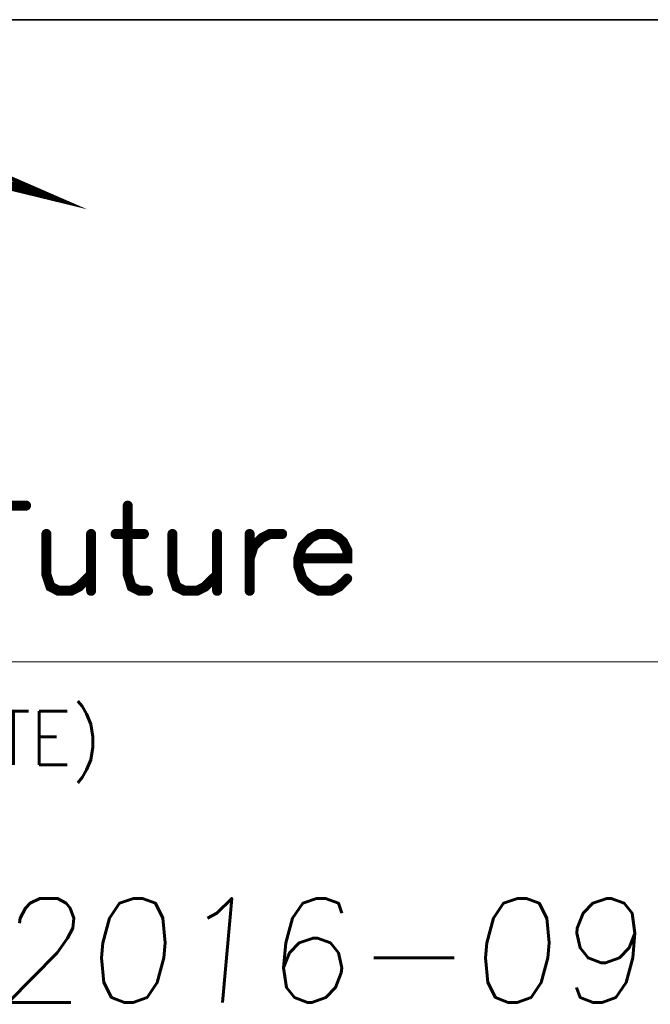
# Model space of a CAD drawing. Header units: millimetres. Extents: x 4497 to 11741, y 5958 to 12619.
# Tile 147 of 256: x 8291 to 8318, y 7943 to 7985. Entities that reach past the tile are written whole.
import ezdxf
from ezdxf.enums import TextEntityAlignment as Align

# ---------------------------------------------------------------- set-up
doc = ezdxf.new("R2010")
doc.units = ezdxf.units.MM
doc.header["$LTSCALE"] = 0.8
doc.layers.get('0').update_dxf_attribs({"linetype": 'CONTINUOUS', "lineweight": 0})
doc.layers.add('2', color=3, linetype='CONTINUOUS', lineweight=0)
doc.styles.get("Standard").update_dxf_attribs({"font": 'romans.shx', "width": 0.8, "oblique": 5, "bigfont": 'whgtxt.shx'})

# ---------------------------------------------------------------- blocks, each defined once
blk = doc.blocks.new('SMOOTH_0$064516')
at = {"const_width": 0.0323}
blk.add_lwpolyline([(-0.0161, 0, 1), (0.0161, 0, 1)], format="xyb", close=True, dxfattribs=at)
blk = doc.blocks.new('SMOOTH_0$0254')
at = {"const_width": 0.0127}
blk.add_lwpolyline([(-0.00635, 0, 1), (0.00635, 0, 1)], format="xyb", close=True, dxfattribs=at)
blk = doc.blocks.new('logo')
at = {"color": 7}
for points, const_width in [([(-3400.866, 5340.526), (-3395.172, 5338.044), (-3404.927, 5340.423)], 0.338), ([(-3399.121, 5339.629), (-3401.15, 5339.629)], 0.338), ([(-3398.783, 5339.46), (-3400.389, 5339.46)], 0.338), ([(-3398.276, 5339.291), (-3399.544, 5339.291)], 0.338), ([(-3398.952, 5339.122), (-3397.769, 5339.122)], 0.338), ([(-3398.445, 5338.953), (-3397.431, 5338.953)], 0.338), ([(-3397.6, 5338.784), (-3397.093, 5338.784)], 0.338), ([(-3403.107, 5311.965), (-3398.573, 5311.965)], 0.859), ([(-3389.848, 5311.965), (-3389.848, 5306.032), (-3389.505, 5304.993), (-3388.801, 5304.641), (-3388.105, 5304.641)], 0.859), ([(-3396.83, 5309.527), (-3396.83, 5306.032), (-3396.478, 5304.993), (-3395.782, 5304.641), (-3394.734, 5304.641), (-3394.039, 5304.993), (-3392.991, 5306.032)], 0.859), ([(-3392.991, 5309.527), (-3392.991, 5304.641)], 0.859), ([(-3390.896, 5309.527), (-3388.457, 5309.527)], 0.859), ([(-3386.01, 5309.527), (-3386.01, 5306.032), (-3385.667, 5304.993), (-3384.962, 5304.641), (-3383.923, 5304.641), (-3383.219, 5304.993), (-3382.172, 5306.032)], 0.859), ([(-3382.172, 5309.527), (-3382.172, 5304.641)], 0.859), ([(-3379.381, 5307.431), (-3379.037, 5308.479), (-3378.342, 5309.175), (-3377.638, 5309.527), (-3376.59, 5309.527)], 0.859), ([(-3379.381, 5309.527), (-3379.381, 5304.641)], 0.859), ([(-3375.199, 5307.431), (-3371.008, 5307.431), (-3371.008, 5308.127), (-3371.36, 5308.823), (-3371.713, 5309.175), (-3372.408, 5309.527), (-3373.456, 5309.527), (-3374.151, 5309.175), (-3374.847, 5308.479), (-3375.199, 5307.431), (-3375.199, 5306.736), (-3374.847, 5305.688), (-3374.151, 5304.993), (-3373.456, 5304.641), (-3372.408, 5304.641), (-3371.713, 5304.993), (-3371.008, 5305.688)], 0.859)]:
    blk.add_lwpolyline(points, dxfattribs=dict(at, const_width=const_width))
at = {"color": 7, "const_width": 0.338}
blk.add_lwpolyline([(-3395.275, 5338.079), (-3404.919, 5340.432), (-3400.669, 5340.432), (-3395.275, 5338.079)], close=True, dxfattribs=at)
at = {"color": 7, "xscale": 13.31, "yscale": 13.31, "zscale": 13.31}
for name, p in [('SMOOTH_0$0254', (-3399.121, 5339.629)), ('SMOOTH_0$0254', (-3398.952, 5339.122)), ('SMOOTH_0$0254', (-3398.783, 5339.46)), ('SMOOTH_0$0254', (-3398.276, 5339.291)), ('SMOOTH_0$0254', (-3397.769, 5339.122)), ('SMOOTH_0$0254', (-3398.445, 5338.953)), ('SMOOTH_0$0254', (-3397.6, 5338.784)), ('SMOOTH_0$0254', (-3397.431, 5338.953)), ('SMOOTH_0$0254', (-3397.093, 5338.784)), ('SMOOTH_0$0254', (-3395.275, 5338.079)), ('SMOOTH_0$0254', (-3395.275, 5338.079)), ('SMOOTH_0$0254', (-3395.172, 5338.044)), ('SMOOTH_0$064516', (-3398.573, 5311.965)), ('SMOOTH_0$064516', (-3389.848, 5311.965)), ('SMOOTH_0$064516', (-3396.83, 5309.527)), ('SMOOTH_0$064516', (-3392.991, 5309.527)), ('SMOOTH_0$064516', (-3390.896, 5309.527)), ('SMOOTH_0$064516', (-3388.457, 5309.527)), ('SMOOTH_0$064516', (-3386.01, 5309.527)), ('SMOOTH_0$064516', (-3382.172, 5309.527)), ('SMOOTH_0$064516', (-3379.381, 5309.527)), ('SMOOTH_0$064516', (-3378.342, 5309.175)), ('SMOOTH_0$064516', (-3377.638, 5309.527)), ('SMOOTH_0$064516', (-3376.59, 5309.527)), ('SMOOTH_0$064516', (-3374.151, 5309.175)), ('SMOOTH_0$064516', (-3373.456, 5309.527)), ('SMOOTH_0$064516', (-3372.408, 5309.527)), ('SMOOTH_0$064516', (-3371.713, 5309.175)), ('SMOOTH_0$064516', (-3379.037, 5308.479)), ('SMOOTH_0$064516', (-3374.847, 5308.479)), ('SMOOTH_0$064516', (-3371.36, 5308.823)), ('SMOOTH_0$064516', (-3371.008, 5308.127)), ('SMOOTH_0$064516', (-3379.381, 5307.431)), ('SMOOTH_0$064516', (-3375.199, 5307.431)), ('SMOOTH_0$064516', (-3375.199, 5307.431)), ('SMOOTH_0$064516', (-3375.199, 5306.736)), ('SMOOTH_0$064516', (-3371.008, 5307.431)), ('SMOOTH_0$064516', (-3396.83, 5306.032)), ('SMOOTH_0$064516', (-3392.991, 5306.032)), ('SMOOTH_0$064516', (-3389.848, 5306.032)), ('SMOOTH_0$064516', (-3386.01, 5306.032)), ('SMOOTH_0$064516', (-3382.172, 5306.032)), ('SMOOTH_0$064516', (-3396.478, 5304.993)), ('SMOOTH_0$064516', (-3394.039, 5304.993)), ('SMOOTH_0$064516', (-3389.505, 5304.993)), ('SMOOTH_0$064516', (-3385.667, 5304.993)), ('SMOOTH_0$064516', (-3383.219, 5304.993)), ('SMOOTH_0$064516', (-3374.847, 5305.688)), ('SMOOTH_0$064516', (-3374.151, 5304.993)), ('SMOOTH_0$064516', (-3371.713, 5304.993)), ('SMOOTH_0$064516', (-3371.008, 5305.688)), ('SMOOTH_0$064516', (-3395.782, 5304.641)), ('SMOOTH_0$064516', (-3394.734, 5304.641)), ('SMOOTH_0$064516', (-3392.991, 5304.641)), ('SMOOTH_0$064516', (-3388.801, 5304.641)), ('SMOOTH_0$064516', (-3388.105, 5304.641)), ('SMOOTH_0$064516', (-3384.962, 5304.641)), ('SMOOTH_0$064516', (-3383.923, 5304.641)), ('SMOOTH_0$064516', (-3382.172, 5304.641)), ('SMOOTH_0$064516', (-3379.381, 5304.641)), ('SMOOTH_0$064516', (-3373.456, 5304.641)), ('SMOOTH_0$064516', (-3372.408, 5304.641))]:
    blk.add_blockref(name, p, dxfattribs=at)

msp = doc.modelspace()

# ---------------------------------------------------------------- linework, layer by layer
at = {"color": 7, "linetype": 'Continuous', "lineweight": 35}
msp.add_line((8193.427, 7984.84), (8344.765, 7984.84), dxfattribs=at)
at = {"color": 7, "linetype": 'Continuous'}
msp.add_line((8193.427, 7957.423), (8344.765, 7957.423), dxfattribs=at)

# ---------------------------------------------------------------- block references
at = {"color": 3, "linetype": 'Continuous', "xscale": 0.4968601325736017, "yscale": 0.4968601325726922, "zscale": 0.4968601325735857}
msp.add_blockref('logo', (9980.197, 5324.793), dxfattribs=at)

# ---------------------------------------------------------------- texts
at = {"color": 7, "linetype": 'Continuous', "width": 0.933333}
msp.add_text('(DATE)', height=2.288, dxfattribs=at).set_placement((8285.459, 7955.314), align=Align.TOP_LEFT)
at = {"layer": '2', "oblique": 5}
msp.add_text('2016-09-05', height=4.4437, dxfattribs=at).set_placement((8290.249, 7942.884))

doc.saveas('drawing.dxf')
